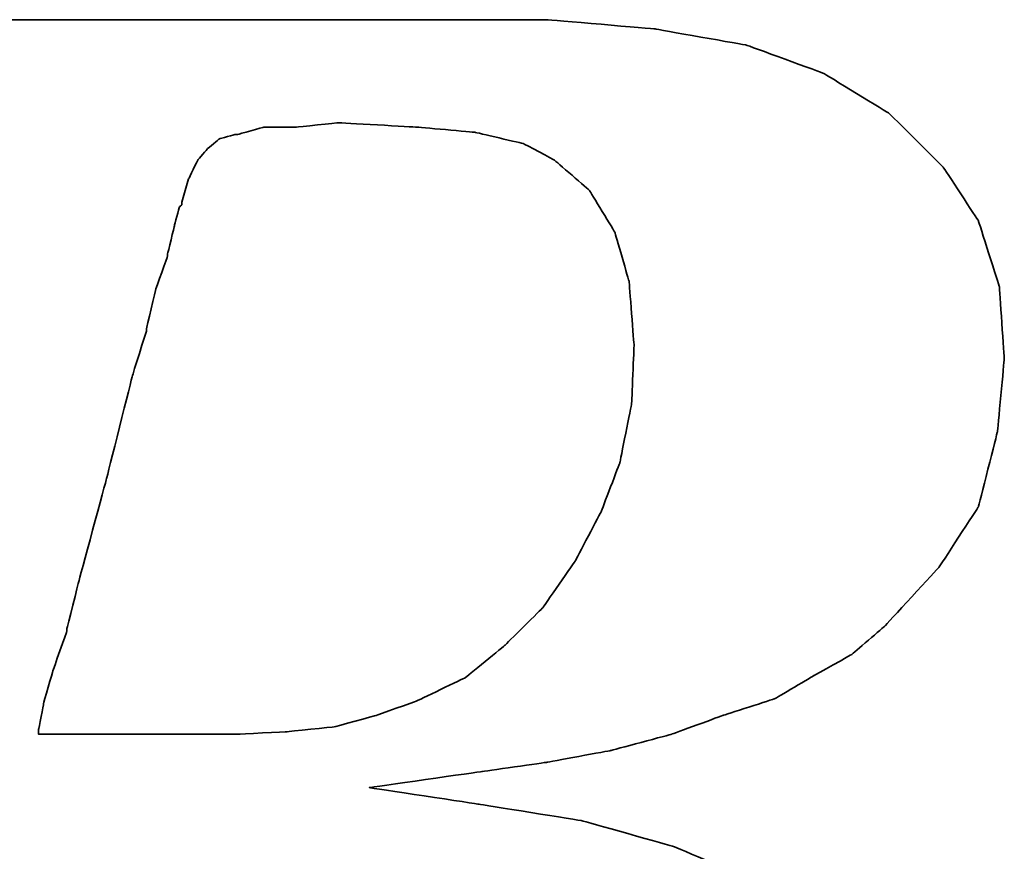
# Model space of a CAD drawing. Header units: millimetres. Extents: x 13 to 415, y 108 to 235.
# Tile 32 of 53: x 284.92 to 287.68, y 144.64 to 146.97. Entities that reach past the tile are written whole.
import ezdxf

# ---------------------------------------------------------------- set-up
doc = ezdxf.new("R2010")
doc.units = ezdxf.units.MM
doc.header["$LTSCALE"] = 0.15
doc.layers.add('DIM', color=4, linetype='CONTINUOUS')
doc.layers.add('layer 1', color=7, linetype='CONTINUOUS')

# ---------------------------------------------------------------- blocks, each defined once
blk = doc.blocks.new('TBI MOTION logo(完整正式版)')
at = {"layer": 'layer 1', "color": 22, "lineweight": 35}
for points, knots in [([(-64.65375, -6.86375), (-64.65375, -6.86375), (-64.84375, -7.29625), (-64.84375, -7.29625), (-64.84375, -7.29625), (-64.84375, -7.29625), (-64.86875, -7.34375), (-64.86875, -7.34375), (-64.86875, -7.34375), (-64.86875, -7.34375), (-64.86875, -7.36875), (-64.86875, -7.36875), (-64.86875, -7.36875), (-64.86875, -7.36875), (-65.15375, -7.65375), (-65.15375, -7.65375), (-65.15375, -7.65375), (-65.15375, -7.65375), (-65.17875, -7.65375), (-65.17875, -7.65375), (-65.17875, -7.65375), (-65.17875, -7.65375), (-65.20375, -7.67875), (-65.20375, -7.67875), (-65.20375, -7.67875), (-65.20375, -7.67875), (-65.58875, -7.87125), (-65.58875, -7.87125), (-65.58875, -7.87125), (-65.58875, -7.87125), (-65.63375, -7.87125), (-65.63375, -7.87125), (-65.63375, -7.87125), (-65.63375, -7.87125), (-65.65875, -7.89375), (-65.65875, -7.89375), (-65.65875, -7.89375), (-65.65875, -7.89375), (-66.09375, -7.94375), (-66.09375, -7.94375), (-66.09375, -7.94375), (-66.09375, -7.94375), (-66.11375, -7.94375), (-66.11375, -7.94375), (-66.11375, -7.94375), (-66.11375, -7.94375), (-66.16375, -7.94375), (-66.16375, -7.94375), (-66.16375, -7.94375), (-66.16375, -7.94375), (-66.30875, -7.94375), (-66.30875, -7.94375), (-66.30875, -7.94375), (-66.30875, -7.94375), (-66.69375, -7.94375), (-66.69375, -7.94375), (-66.69375, -7.94375), (-66.69375, -7.94375), (-67.07375, -7.94375), (-67.07375, -7.94375), (-67.07375, -7.94375), (-67.07375, -7.94375), (-67.12375, -7.94375), (-67.12375, -7.94375), (-67.12375, -7.94375), (-67.12375, -7.94375), (-67.12375, -7.96625), (-67.12375, -7.96625), (-67.12375, -7.96625), (-67.12375, -7.96625), (-67.14875, -7.99125), (-67.14875, -7.99125), (-67.14875, -7.99125), (-67.14875, -7.99125), (-67.24375, -8.34875), (-67.24375, -8.34875), (-67.24375, -8.34875), (-67.24375, -8.34875), (-67.31375, -8.68625), (-67.31375, -8.68625), (-67.31375, -8.68625), (-67.31375, -8.68625), (-67.26875, -8.68625), (-67.26875, -8.68625), (-67.26875, -8.68625), (-67.26875, -8.68625), (-67.07375, -8.68625), (-67.07375, -8.68625), (-67.07375, -8.68625), (-67.07375, -8.68625), (-66.54875, -8.68625), (-66.54875, -8.68625), (-66.54875, -8.68625), (-66.54875, -8.68625), (-65.82625, -8.68625), (-65.82625, -8.68625), (-65.82625, -8.68625), (-65.82625, -8.68625), (-65.01375, -8.68625), (-65.01375, -8.68625), (-65.01375, -8.68625), (-65.01375, -8.68625), (-64.05375, -8.68625), (-64.05375, -8.68625), (-64.05375, -8.68625), (-64.05375, -8.68625), (-62.08375, -8.68625), (-62.08375, -8.68625), (-62.08375, -8.68625), (-62.08375, -8.68625), (-60.06875, -8.68625), (-60.06875, -8.68625), (-60.06875, -8.68625), (-60.06875, -8.68625), (-59.10875, -8.68625), (-59.10875, -8.68625), (-59.10875, -8.68625), (-59.10875, -8.68625), (-58.29375, -8.68625), (-58.29375, -8.68625), (-58.29375, -8.68625), (-58.29375, -8.68625), (-57.57375, -8.68625), (-57.57375, -8.68625), (-57.57375, -8.68625), (-57.57375, -8.68625), (-57.04875, -8.68625), (-57.04875, -8.68625), (-57.04875, -8.68625), (-57.04875, -8.68625), (-56.85375, -8.68625), (-56.85375, -8.68625), (-56.85375, -8.68625), (-56.85375, -8.68625), (-56.70875, -8.68625), (-56.70875, -8.68625), (-56.70875, -8.68625), (-56.70875, -8.68625), (-56.61375, -8.68625), (-56.61375, -8.68625), (-56.61375, -8.68625), (-56.61375, -8.68625), (-56.56875, -8.68625), (-56.56875, -8.68625), (-56.56875, -8.68625), (-56.56875, -8.68625), (-55.65375, -8.63875), (-55.65375, -8.63875), (-55.65375, -8.63875), (-55.65375, -8.63875), (-54.76875, -8.51875), (-54.76875, -8.51875), (-54.76875, -8.51875), (-54.76875, -8.51875), (-53.90375, -8.30375), (-53.90375, -8.30375), (-53.90375, -8.30375), (-53.90375, -8.30375), (-53.08875, -8.03875), (-53.08875, -8.03875), (-53.08875, -8.03875), (-53.08875, -8.03875), (-52.34375, -7.65375), (-52.34375, -7.65375), (-52.34375, -7.65375), (-52.34375, -7.65375), (-51.69875, -7.29625), (-51.69875, -7.29625), (-51.69875, -7.29625), (-51.69875, -7.29625), (-51.21875, -6.91125), (-51.21875, -6.91125), (-51.21875, -6.91125), (-51.21875, -6.91125), (-50.83375, -6.50375), (-50.83375, -6.50375), (-50.83375, -6.50375), (-50.83375, -6.50375), (-50.44875, -5.94875), (-50.44875, -5.94875), (-50.44875, -5.94875), (-50.44875, -5.94875), (-50.13875, -5.30375), (-50.13875, -5.30375), (-50.13875, -5.30375), (-50.13875, -5.30375), (-49.99375, -4.65375), (-49.99375, -4.65375), (-49.99375, -4.65375), (-49.99375, -4.65375), (-49.92375, -3.98375), (-49.92375, -3.98375), (-49.92375, -3.98375), (-49.92375, -3.98375), (-49.99375, -3.19374), (-49.99375, -3.19374), (-49.99375, -3.19374), (-49.99375, -3.19374), (-50.23374, -2.44874), (-50.23374, -2.44874), (-50.23374, -2.44874), (-50.23374, -2.44874), (-50.59375, -1.87374), (-50.59375, -1.87374), (-50.59375, -1.87374), (-50.59375, -1.87374), (-51.09875, -1.31874), (-51.09875, -1.31874), (-51.09875, -1.31874), (-51.09875, -1.31874), (-51.74375, -0.81875), (-51.74375, -0.81875), (-51.74375, -0.81875), (-51.74375, -0.81875), (-52.53875, -0.48125), (-52.53875, -0.48125), (-52.53875, -0.48125), (-52.53875, -0.48125), (-53.47375, -0.21875), (-53.47375, -0.21875), (-53.47375, -0.21875), (-53.47375, -0.21875), (-54.52875, -0.04874), (-54.52875, -0.04874), (-54.52875, -0.04874), (-54.52875, -0.04874), (-55.65375, 0.12125), (-55.65375, 0.12125), (-55.65375, 0.12125), (-55.65375, 0.12125), (-54.50375, 0.28624), (-54.50375, 0.28624), (-54.50375, 0.28624), (-54.50375, 0.28624), (-53.83375, 0.38124), (-53.83375, 0.38124), (-53.83375, 0.38124), (-53.83375, 0.38124), (-53.18375, 0.50125), (-53.18375, 0.50125), (-53.18375, 0.50125), (-53.18375, 0.50125), (-52.55875, 0.66874), (-52.55875, 0.66874), (-52.55875, 0.66874), (-52.55875, 0.66874), (-52.03375, 0.86124), (-52.03375, 0.86124), (-52.03375, 0.86124), (-52.03375, 0.86124), (-51.50374, 1.03124), (-51.50374, 1.03124), (-51.50374, 1.03124), (-51.50374, 1.03124), (-51.09875, 1.27125), (-51.09875, 1.27125), (-51.09875, 1.27125), (-51.09875, 1.27125), (-50.71375, 1.48624), (-50.71375, 1.48624), (-50.71375, 1.48624), (-50.71375, 1.48624), (-50.37625, 1.77625), (-50.37625, 1.77625), (-50.37625, 1.77625), (-50.37625, 1.77625), (-49.82375, 2.37625), (-49.82375, 2.37625), (-49.82375, 2.37625), (-49.82375, 2.37625), (-49.41875, 2.99625), (-49.41875, 2.99625), (-49.41875, 2.99625), (-49.41875, 2.99625), (-49.22375, 3.76625), (-49.22375, 3.76625), (-49.22375, 3.76625), (-49.22375, 3.76625), (-49.15375, 4.50874), (-49.15375, 4.50874), (-49.15375, 4.50874), (-49.15375, 4.50874), (-49.20375, 5.25125), (-49.20375, 5.25125), (-49.20375, 5.25125), (-49.20375, 5.25125), (-49.41875, 5.92625), (-49.41875, 5.92625), (-49.41875, 5.92625), (-49.41875, 5.92625), (-49.77875, 6.47625), (-49.77875, 6.47625), (-49.77875, 6.47625), (-49.77875, 6.47625), (-50.33125, 7.02624), (-50.33125, 7.02624), (-50.33125, 7.02624), (-50.33125, 7.02624), (-51.00125, 7.43625), (-51.00125, 7.43625), (-51.00125, 7.43625), (-51.00125, 7.43625), (-51.79375, 7.72625), (-51.79375, 7.72625), (-51.79375, 7.72625), (-51.79375, 7.72625), (-52.72875, 7.89124), (-52.72875, 7.89124), (-52.72875, 7.89124), (-52.72875, 7.89124), (-53.83375, 7.98625), (-53.83375, 7.98625), (-53.83375, 7.98625), (-53.83375, 7.98625), (-53.92875, 7.98625), (-53.92875, 7.98625), (-53.92875, 7.98625), (-53.92875, 7.98625), (-54.26375, 7.98625), (-54.26375, 7.98625), (-54.26375, 7.98625), (-54.26375, 7.98625), (-54.74375, 7.98625), (-54.74375, 7.98625), (-54.74375, 7.98625), (-54.74375, 7.98625), (-55.36875, 7.98625), (-55.36875, 7.98625), (-55.36875, 7.98625), (-55.36875, 7.98625), (-56.13375, 7.98625), (-56.13375, 7.98625), (-56.13375, 7.98625), (-56.13375, 7.98625), (-56.94875, 7.98625), (-56.94875, 7.98625), (-56.94875, 7.98625), (-56.94875, 7.98625), (-58.77625, 7.98625), (-58.77625, 7.98625), (-58.77625, 7.98625), (-58.77625, 7.98625), (-60.59875, 7.98625), (-60.59875, 7.98625), (-60.59875, 7.98625), (-60.59875, 7.98625), (-61.41375, 7.98625), (-61.41375, 7.98625), (-61.41375, 7.98625), (-61.41375, 7.98625), (-62.17875, 7.98625), (-62.17875, 7.98625), (-62.17875, 7.98625), (-62.17875, 7.98625), (-62.80375, 7.98625), (-62.80375, 7.98625), (-62.80375, 7.98625), (-62.80375, 7.98625), (-63.30625, 7.98625), (-63.30625, 7.98625), (-63.30625, 7.98625), (-63.30625, 7.98625), (-63.57375, 7.98625), (-63.57375, 7.98625), (-63.57375, 7.98625), (-63.57375, 7.98625), (-63.57375, 7.96375), (-63.57375, 7.96375), (-63.57375, 7.96375), (-63.57375, 7.96375), (-63.59875, 7.94125), (-63.59875, 7.94125), (-63.59875, 7.94125), (-63.59875, 7.94125), (-63.69375, 7.55625), (-63.69375, 7.55625), (-63.69375, 7.55625), (-63.69375, 7.55625), (-63.76375, 7.24624), (-63.76375, 7.24624), (-63.76375, 7.24624), (-63.76375, 7.24624), (-63.23875, 7.24624), (-63.23875, 7.24624), (-63.23875, 7.24624), (-63.23875, 7.24624), (-62.75875, 7.24624), (-62.75875, 7.24624), (-62.75875, 7.24624), (-62.75875, 7.24624), (-62.61125, 7.24624), (-62.61125, 7.24624), (-62.61125, 7.24624), (-62.61125, 7.24624), (-62.56625, 7.24624), (-62.56625, 7.24624), (-62.56625, 7.24624), (-62.56625, 7.24624), (-62.22875, 7.24624), (-62.22875, 7.24624), (-62.22875, 7.24624), (-62.22875, 7.24624), (-62.20375, 7.24624), (-62.20375, 7.24624), (-62.20375, 7.24624), (-62.20375, 7.24624), (-62.17875, 7.21875), (-62.17875, 7.21875), (-62.17875, 7.21875), (-62.17875, 7.21875), (-61.96375, 7.17125), (-61.96375, 7.17125), (-61.96375, 7.17125), (-61.96375, 7.17125), (-61.72375, 7.12624), (-61.72375, 7.12624), (-61.72375, 7.12624), (-61.72375, 7.12624), (-61.70375, 7.12624), (-61.70375, 7.12624), (-61.70375, 7.12624), (-61.70375, 7.12624), (-61.55875, 7.07624), (-61.55875, 7.07624), (-61.55875, 7.07624), (-61.55875, 7.07624), (-61.50875, 7.07624), (-61.50875, 7.07624), (-61.50875, 7.07624), (-61.50875, 7.07624), (-61.48375, 7.02624), (-61.48375, 7.02624), (-61.48375, 7.02624), (-61.48375, 7.02624), (-61.31875, 6.83375), (-61.31875, 6.83375), (-61.31875, 6.83375), (-61.31875, 6.83375), (-61.29375, 6.81125), (-61.29375, 6.81125), (-61.29375, 6.81125), (-61.29375, 6.81125), (-61.29375, 6.78625), (-61.29375, 6.78625), (-61.29375, 6.78625), (-61.29375, 6.78625), (-61.19875, 6.50124), (-61.19875, 6.50124), (-61.19875, 6.50124), (-61.19875, 6.50124), (-61.17375, 6.45124), (-61.17375, 6.45124), (-61.17375, 6.45124), (-61.17375, 6.45124), (-61.19875, 6.40625), (-61.19875, 6.40625), (-61.19875, 6.40625), (-61.19875, 6.40625), (-61.26875, 5.99624), (-61.26875, 5.99624), (-61.26875, 5.99624), (-61.26875, 5.99624), (-61.26875, 5.85125), (-61.26875, 5.85125), (-61.26875, 5.85125), (-61.26875, 5.85125), (-61.26875, 5.82625), (-61.26875, 5.82625), (-61.26875, 5.82625), (-61.26875, 5.82625), (-61.29375, 5.80625), (-61.29375, 5.80625), (-61.29375, 5.80625), (-61.29375, 5.80625), (-61.34125, 5.66125), (-61.34125, 5.66125), (-61.34125, 5.66125), (-61.34125, 5.66125), (-61.41375, 5.44625), (-61.41375, 5.44625), (-61.41375, 5.44625), (-61.41375, 5.44625), (-61.48375, 5.15625), (-61.48375, 5.15625), (-61.48375, 5.15625), (-61.48375, 5.15625), (-61.58375, 4.82124), (-61.58375, 4.82124), (-61.58375, 4.82124), (-61.58375, 4.82124), (-61.79875, 4.00375), (-61.79875, 4.00375), (-61.79875, 4.00375), (-61.79875, 4.00375), (-62.05875, 2.99625), (-62.05875, 2.99625), (-62.05875, 2.99625), (-62.05875, 2.99625), (-62.34875, 1.91625), (-62.34875, 1.91625), (-62.34875, 1.91625), (-62.34875, 1.91625), (-62.97375, -0.41124), (-62.97375, -0.41124), (-62.97375, -0.41124), (-62.97375, -0.41124), (-63.59875, -2.75875), (-63.59875, -2.75875), (-63.59875, -2.75875), (-63.59875, -2.75875), (-63.88375, -3.86374), (-63.88375, -3.86374), (-63.88375, -3.86374), (-63.88375, -3.86374), (-64.14875, -4.82374), (-64.14875, -4.82374), (-64.14875, -4.82374), (-64.14875, -4.82374), (-64.36375, -5.64125), (-64.36375, -5.64125), (-64.36375, -5.64125), (-64.36375, -5.64125), (-64.43625, -5.97625), (-64.43625, -5.97625), (-64.43625, -5.97625), (-64.43625, -5.97625), (-64.50875, -6.28625), (-64.50875, -6.28625), (-64.50875, -6.28625), (-64.50875, -6.28625), (-64.50875, -6.30875), (-64.50875, -6.30875), (-64.50875, -6.30875), (-64.50875, -6.30875), (-64.57875, -6.50375), (-64.57875, -6.50375), (-64.57875, -6.50375), (-64.57875, -6.50375), (-64.62875, -6.69625), (-64.62875, -6.69625), (-64.62875, -6.69625), (-64.62875, -6.69625), (-64.62875, -6.76875), (-64.62875, -6.76875), (-64.62875, -6.76875), (-64.62875, -6.76875), (-64.62875, -6.81375), (-64.62875, -6.81375), (-64.62875, -6.81375), (-64.62875, -6.81375), (-64.62875, -6.83875), (-64.62875, -6.83875), (-64.62875, -6.83875), (-64.62875, -6.83875), (-64.65375, -6.86375), (-64.65375, -6.86375)], [0, 0, 0, 0, 0.00719424, 0.00719424, 0.00719424, 0.00719425, 0.01438849, 0.01438849, 0.01438849, 0.0143885, 0.02158273, 0.02158273, 0.02158273, 0.02158274, 0.02877698, 0.02877698, 0.02877698, 0.02877699, 0.03597122, 0.03597122, 0.03597122, 0.03597123, 0.04316547, 0.04316547, 0.04316547, 0.04316548, 0.05035971, 0.05035971, 0.05035971, 0.05035972, 0.05755396, 0.05755396, 0.05755396, 0.05755397, 0.0647482, 0.0647482, 0.0647482, 0.06474821, 0.07194245, 0.07194245, 0.07194245, 0.07194246, 0.07913669, 0.07913669, 0.07913669, 0.0791367, 0.08633094, 0.08633094, 0.08633094, 0.08633095, 0.09352518, 0.09352518, 0.09352518, 0.09352519, 0.10071942, 0.10071942, 0.10071942, 0.10071943, 0.10791367, 0.10791367, 0.10791367, 0.10791368, 0.11510791, 0.11510791, 0.11510791, 0.11510792, 0.12230216, 0.12230216, 0.12230216, 0.12230217, 0.1294964, 0.1294964, 0.1294964, 0.12949641, 0.13669065, 0.13669065, 0.13669065, 0.13669066, 0.14388489, 0.14388489, 0.14388489, 0.1438849, 0.15107914, 0.15107914, 0.15107914, 0.15107915, 0.15827338, 0.15827338, 0.15827338, 0.15827339, 0.16546763, 0.16546763, 0.16546763, 0.16546764, 0.17266187, 0.17266187, 0.17266187, 0.17266188, 0.17985612, 0.17985612, 0.17985612, 0.17985613, 0.18705036, 0.18705036, 0.18705036, 0.18705037, 0.1942446, 0.1942446, 0.1942446, 0.19424461, 0.20143885, 0.20143885, 0.20143885, 0.20143886, 0.20863309, 0.20863309, 0.20863309, 0.2086331, 0.21582734, 0.21582734, 0.21582734, 0.21582735, 0.22302158, 0.22302158, 0.22302158, 0.22302159, 0.23021583, 0.23021583, 0.23021583, 0.23021584, 0.23741007, 0.23741007, 0.23741007, 0.23741008, 0.24460432, 0.24460432, 0.24460432, 0.24460433, 0.25179856, 0.25179856, 0.25179856, 0.25179857, 0.25899281, 0.25899281, 0.25899281, 0.25899282, 0.26618705, 0.26618705, 0.26618705, 0.26618706, 0.27338129, 0.27338129, 0.27338129, 0.2733813, 0.28057554, 0.28057554, 0.28057554, 0.28057555, 0.28776978, 0.28776978, 0.28776978, 0.28776979, 0.29496403, 0.29496403, 0.29496403, 0.29496404, 0.30215827, 0.30215827, 0.30215827, 0.30215828, 0.30935252, 0.30935252, 0.30935252, 0.30935253, 0.31654676, 0.31654676, 0.31654676, 0.31654677, 0.32374101, 0.32374101, 0.32374101, 0.32374102, 0.33093525, 0.33093525, 0.33093525, 0.33093526, 0.3381295, 0.3381295, 0.3381295, 0.33812951, 0.34532374, 0.34532374, 0.34532374, 0.34532375, 0.35251799, 0.35251799, 0.35251799, 0.352518, 0.35971223, 0.35971223, 0.35971223, 0.35971224, 0.36690647, 0.36690647, 0.36690647, 0.36690648, 0.37410072, 0.37410072, 0.37410072, 0.37410073, 0.38129496, 0.38129496, 0.38129496, 0.38129497, 0.38848921, 0.38848921, 0.38848921, 0.38848922, 0.39568345, 0.39568345, 0.39568345, 0.39568346, 0.4028777, 0.4028777, 0.4028777, 0.40287771, 0.41007194, 0.41007194, 0.41007194, 0.41007195, 0.41726619, 0.41726619, 0.41726619, 0.4172662, 0.42446043, 0.42446043, 0.42446043, 0.42446044, 0.43165468, 0.43165468, 0.43165468, 0.43165469, 0.43884892, 0.43884892, 0.43884892, 0.43884893, 0.44604317, 0.44604317, 0.44604317, 0.44604318, 0.45323741, 0.45323741, 0.45323741, 0.45323742, 0.46043165, 0.46043165, 0.46043165, 0.46043166, 0.4676259, 0.4676259, 0.4676259, 0.46762591, 0.47482014, 0.47482014, 0.47482014, 0.47482015, 0.48201439, 0.48201439, 0.48201439, 0.4820144, 0.48920863, 0.48920863, 0.48920863, 0.48920864, 0.49640288, 0.49640288, 0.49640288, 0.49640289, 0.50359712, 0.50359712, 0.50359712, 0.50359713, 0.51079137, 0.51079137, 0.51079137, 0.51079138, 0.51798561, 0.51798561, 0.51798561, 0.51798562, 0.52517986, 0.52517986, 0.52517986, 0.52517987, 0.5323741, 0.5323741, 0.5323741, 0.53237411, 0.53956835, 0.53956835, 0.53956835, 0.53956836, 0.54676259, 0.54676259, 0.54676259, 0.5467626, 0.55395683, 0.55395683, 0.55395683, 0.55395684, 0.56115108, 0.56115108, 0.56115108, 0.56115109, 0.56834532, 0.56834532, 0.56834532, 0.56834533, 0.57553957, 0.57553957, 0.57553957, 0.57553958, 0.58273381, 0.58273381, 0.58273381, 0.58273382, 0.58992806, 0.58992806, 0.58992806, 0.58992807, 0.5971223, 0.5971223, 0.5971223, 0.59712231, 0.60431655, 0.60431655, 0.60431655, 0.60431656, 0.61151079, 0.61151079, 0.61151079, 0.6115108, 0.61870504, 0.61870504, 0.61870504, 0.61870505, 0.62589928, 0.62589928, 0.62589928, 0.62589929, 0.63309353, 0.63309353, 0.63309353, 0.63309354, 0.64028777, 0.64028777, 0.64028777, 0.64028778, 0.64748201, 0.64748201, 0.64748201, 0.64748202, 0.65467626, 0.65467626, 0.65467626, 0.65467627, 0.6618705, 0.6618705, 0.6618705, 0.66187051, 0.66906475, 0.66906475, 0.66906475, 0.66906476, 0.67625899, 0.67625899, 0.67625899, 0.676259, 0.68345324, 0.68345324, 0.68345324, 0.68345325, 0.69064748, 0.69064748, 0.69064748, 0.69064749, 0.69784173, 0.69784173, 0.69784173, 0.69784174, 0.70503597, 0.70503597, 0.70503597, 0.70503598, 0.71223022, 0.71223022, 0.71223022, 0.71223023, 0.71942446, 0.71942446, 0.71942446, 0.71942447, 0.72661871, 0.72661871, 0.72661871, 0.72661872, 0.73381295, 0.73381295, 0.73381295, 0.73381296, 0.74100719, 0.74100719, 0.74100719, 0.7410072, 0.74820144, 0.74820144, 0.74820144, 0.74820145, 0.75539568, 0.75539568, 0.75539568, 0.75539569, 0.76258993, 0.76258993, 0.76258993, 0.76258994, 0.76978417, 0.76978417, 0.76978417, 0.76978418, 0.77697842, 0.77697842, 0.77697842, 0.77697843, 0.78417266, 0.78417266, 0.78417266, 0.78417267, 0.79136691, 0.79136691, 0.79136691, 0.79136692, 0.79856115, 0.79856115, 0.79856115, 0.79856116, 0.8057554, 0.8057554, 0.8057554, 0.80575541, 0.81294964, 0.81294964, 0.81294964, 0.81294965, 0.82014388, 0.82014388, 0.82014388, 0.82014389, 0.82733813, 0.82733813, 0.82733813, 0.82733814, 0.83453237, 0.83453237, 0.83453237, 0.83453238, 0.84172662, 0.84172662, 0.84172662, 0.84172663, 0.84892086, 0.84892086, 0.84892086, 0.84892087, 0.85611511, 0.85611511, 0.85611511, 0.85611512, 0.86330935, 0.86330935, 0.86330935, 0.86330936, 0.8705036, 0.8705036, 0.8705036, 0.87050361, 0.87769784, 0.87769784, 0.87769784, 0.87769785, 0.88489209, 0.88489209, 0.88489209, 0.8848921, 0.89208633, 0.89208633, 0.89208633, 0.89208634, 0.89928058, 0.89928058, 0.89928058, 0.89928059, 0.90647482, 0.90647482, 0.90647482, 0.90647483, 0.91366906, 0.91366906, 0.91366906, 0.91366907, 0.92086331, 0.92086331, 0.92086331, 0.92086332, 0.92805755, 0.92805755, 0.92805755, 0.92805756, 0.9352518, 0.9352518, 0.9352518, 0.93525181, 0.94244604, 0.94244604, 0.94244604, 0.94244605, 0.94964029, 0.94964029, 0.94964029, 0.9496403, 0.95683453, 0.95683453, 0.95683453, 0.95683454, 0.96402878, 0.96402878, 0.96402878, 0.96402879, 0.97122302, 0.97122302, 0.97122302, 0.97122303, 0.97841727, 0.97841727, 0.97841727, 0.97841728, 0.98561151, 0.98561151, 0.98561151, 0.98561152, 0.99280576, 0.99280576, 0.99280576, 0.99280577, 1, 1, 1, 1]), ([(-57.50375, 6.35625), (-57.50375, 6.35625), (-57.57375, 6.11625), (-57.57375, 6.11625), (-57.57375, 6.11625), (-57.57375, 6.11625), (-57.57375, 6.09125), (-57.57375, 6.09125), (-57.57375, 6.09125), (-57.57375, 6.09125), (-57.59875, 6.06625), (-57.59875, 6.06625), (-57.59875, 6.06625), (-57.59875, 6.06625), (-57.64875, 5.87625), (-57.64875, 5.87625), (-57.64875, 5.87625), (-57.64875, 5.87625), (-57.71875, 5.58875), (-57.71875, 5.58875), (-57.71875, 5.58875), (-57.71875, 5.58875), (-57.71875, 5.56625), (-57.71875, 5.56625), (-57.71875, 5.56625), (-57.71875, 5.56625), (-57.83875, 5.23125), (-57.83875, 5.23125), (-57.83875, 5.23125), (-57.83875, 5.23125), (-57.93625, 4.82124), (-57.93625, 4.82124), (-57.93625, 4.82124), (-57.93625, 4.82124), (-57.93625, 4.79624), (-57.93625, 4.79624), (-57.93625, 4.79624), (-57.93625, 4.79624), (-58.07875, 4.34125), (-58.07875, 4.34125), (-58.07875, 4.34125), (-58.07875, 4.34125), (-58.34375, 3.28625), (-58.34375, 3.28625), (-58.34375, 3.28625), (-58.34375, 3.28625), (-58.62875, 2.23124), (-58.62875, 2.23124), (-58.62875, 2.23124), (-58.62875, 2.23124), (-58.74875, 1.75125), (-58.74875, 1.75125), (-58.74875, 1.75125), (-58.74875, 1.75125), (-58.74875, 1.72625), (-58.74875, 1.72625), (-58.74875, 1.72625), (-58.74875, 1.72625), (-58.89375, 1.31625), (-58.89375, 1.31625), (-58.89375, 1.31625), (-58.89375, 1.31625), (-58.98875, 0.98124), (-58.98875, 0.98124), (-58.98875, 0.98124), (-58.98875, 0.98124), (-59.03875, 0.71625), (-59.03875, 0.71625), (-59.03875, 0.71625), (-59.03875, 0.71625), (-59.03875, 0.66874), (-59.03875, 0.66874), (-59.03875, 0.66874), (-59.03875, 0.66874), (-58.91875, 0.66874), (-58.91875, 0.66874), (-58.91875, 0.66874), (-58.91875, 0.66874), (-58.53375, 0.66874), (-58.53375, 0.66874), (-58.53375, 0.66874), (-58.53375, 0.66874), (-58.10375, 0.66874), (-58.10375, 0.66874), (-58.10375, 0.66874), (-58.10375, 0.66874), (-57.66875, 0.66874), (-57.66875, 0.66874), (-57.66875, 0.66874), (-57.66875, 0.66874), (-57.33375, 0.66874), (-57.33375, 0.66874), (-57.33375, 0.66874), (-57.33375, 0.66874), (-57.09375, 0.66874), (-57.09375, 0.66874), (-57.09375, 0.66874), (-57.09375, 0.66874), (-56.99875, 0.66874), (-56.99875, 0.66874), (-56.99875, 0.66874), (-56.99875, 0.66874), (-56.49375, 0.69374), (-56.49375, 0.69374), (-56.49375, 0.69374), (-56.49375, 0.69374), (-56.01375, 0.74374), (-56.01375, 0.74374), (-56.01375, 0.74374), (-56.01375, 0.74374), (-55.58375, 0.86124), (-55.58375, 0.86124), (-55.58375, 0.86124), (-55.58375, 0.86124), (-55.17375, 1.00624), (-55.17375, 1.00624), (-55.17375, 1.00624), (-55.17375, 1.00624), (-54.67375, 1.24625), (-54.67375, 1.24625), (-54.67375, 1.24625), (-54.67375, 1.24625), (-54.26375, 1.58124), (-54.26375, 1.58124), (-54.26375, 1.58124), (-54.26375, 1.58124), (-53.87875, 1.96374), (-53.87875, 1.96374), (-53.87875, 1.96374), (-53.87875, 1.96374), (-53.54375, 2.44625), (-53.54375, 2.44625), (-53.54375, 2.44625), (-53.54375, 2.44625), (-53.27875, 2.95125), (-53.27875, 2.95125), (-53.27875, 2.95125), (-53.27875, 2.95125), (-53.08875, 3.45124), (-53.08875, 3.45124), (-53.08875, 3.45124), (-53.08875, 3.45124), (-52.96875, 4.05124), (-52.96875, 4.05124), (-52.96875, 4.05124), (-52.96875, 4.05124), (-52.94375, 4.65125), (-52.94375, 4.65125), (-52.94375, 4.65125), (-52.94375, 4.65125), (-52.99375, 5.30125), (-52.99375, 5.30125), (-52.99375, 5.30125), (-52.99375, 5.30125), (-53.13875, 5.80625), (-53.13875, 5.80625), (-53.13875, 5.80625), (-53.13875, 5.80625), (-53.39875, 6.23625), (-53.39875, 6.23625), (-53.39875, 6.23625), (-53.39875, 6.23625), (-53.75875, 6.54875), (-53.75875, 6.54875), (-53.75875, 6.54875), (-53.75875, 6.54875), (-54.07375, 6.71625), (-54.07375, 6.71625), (-54.07375, 6.71625), (-54.07375, 6.71625), (-54.57375, 6.83375), (-54.57375, 6.83375), (-54.57375, 6.83375), (-54.57375, 6.83375), (-55.17375, 6.88625), (-55.17375, 6.88625), (-55.17375, 6.88625), (-55.17375, 6.88625), (-55.96875, 6.93125), (-55.96875, 6.93125), (-55.96875, 6.93125), (-55.96875, 6.93125), (-56.39875, 6.88625), (-56.39875, 6.88625), (-56.39875, 6.88625), (-56.39875, 6.88625), (-56.42125, 6.88625), (-56.42125, 6.88625), (-56.42125, 6.88625), (-56.42125, 6.88625), (-56.73375, 6.88625), (-56.73375, 6.88625), (-56.73375, 6.88625), (-56.73375, 6.88625), (-56.99875, 6.81125), (-56.99875, 6.81125), (-56.99875, 6.81125), (-56.99875, 6.81125), (-57.02375, 6.81125), (-57.02375, 6.81125), (-57.02375, 6.81125), (-57.02375, 6.81125), (-57.18875, 6.76625), (-57.18875, 6.76625), (-57.18875, 6.76625), (-57.18875, 6.76625), (-57.30875, 6.66625), (-57.30875, 6.66625), (-57.30875, 6.66625), (-57.30875, 6.66625), (-57.40875, 6.54875), (-57.40875, 6.54875), (-57.40875, 6.54875), (-57.40875, 6.54875), (-57.50375, 6.35625), (-57.50375, 6.35625)], [0, 0, 0, 0, 0.01851852, 0.01851852, 0.01851852, 0.01851853, 0.03703704, 0.03703704, 0.03703704, 0.03703705, 0.05555556, 0.05555556, 0.05555556, 0.05555557, 0.07407407, 0.07407407, 0.07407407, 0.07407408, 0.09259259, 0.09259259, 0.09259259, 0.0925926, 0.11111111, 0.11111111, 0.11111111, 0.11111112, 0.12962963, 0.12962963, 0.12962963, 0.12962964, 0.14814815, 0.14814815, 0.14814815, 0.14814816, 0.16666667, 0.16666667, 0.16666667, 0.16666668, 0.18518519, 0.18518519, 0.18518519, 0.1851852, 0.2037037, 0.2037037, 0.2037037, 0.20370371, 0.22222222, 0.22222222, 0.22222222, 0.22222223, 0.24074074, 0.24074074, 0.24074074, 0.24074075, 0.25925926, 0.25925926, 0.25925926, 0.25925927, 0.27777778, 0.27777778, 0.27777778, 0.27777779, 0.2962963, 0.2962963, 0.2962963, 0.29629631, 0.31481481, 0.31481481, 0.31481481, 0.31481482, 0.33333333, 0.33333333, 0.33333333, 0.33333334, 0.35185185, 0.35185185, 0.35185185, 0.35185186, 0.37037037, 0.37037037, 0.37037037, 0.37037038, 0.38888889, 0.38888889, 0.38888889, 0.3888889, 0.40740741, 0.40740741, 0.40740741, 0.40740742, 0.42592593, 0.42592593, 0.42592593, 0.42592594, 0.44444444, 0.44444444, 0.44444444, 0.44444445, 0.46296296, 0.46296296, 0.46296296, 0.46296297, 0.48148148, 0.48148148, 0.48148148, 0.48148149, 0.5, 0.5, 0.5, 0.50000001, 0.51851852, 0.51851852, 0.51851852, 0.51851853, 0.53703704, 0.53703704, 0.53703704, 0.53703705, 0.55555556, 0.55555556, 0.55555556, 0.55555557, 0.57407407, 0.57407407, 0.57407407, 0.57407408, 0.59259259, 0.59259259, 0.59259259, 0.5925926, 0.61111111, 0.61111111, 0.61111111, 0.61111112, 0.62962963, 0.62962963, 0.62962963, 0.62962964, 0.64814815, 0.64814815, 0.64814815, 0.64814816, 0.66666667, 0.66666667, 0.66666667, 0.66666668, 0.68518519, 0.68518519, 0.68518519, 0.6851852, 0.7037037, 0.7037037, 0.7037037, 0.70370371, 0.72222222, 0.72222222, 0.72222222, 0.72222223, 0.74074074, 0.74074074, 0.74074074, 0.74074075, 0.75925926, 0.75925926, 0.75925926, 0.75925927, 0.77777778, 0.77777778, 0.77777778, 0.77777779, 0.7962963, 0.7962963, 0.7962963, 0.79629631, 0.81481481, 0.81481481, 0.81481481, 0.81481482, 0.83333333, 0.83333333, 0.83333333, 0.83333334, 0.85185185, 0.85185185, 0.85185185, 0.85185186, 0.87037037, 0.87037037, 0.87037037, 0.87037038, 0.88888889, 0.88888889, 0.88888889, 0.8888889, 0.90740741, 0.90740741, 0.90740741, 0.90740742, 0.92592593, 0.92592593, 0.92592593, 0.92592594, 0.94444444, 0.94444444, 0.94444444, 0.94444445, 0.96296296, 0.96296296, 0.96296296, 0.96296297, 0.98148148, 0.98148148, 0.98148148, 0.98148149, 1, 1, 1, 1])]:
    blk.add_open_spline(points, degree=3, knots=knots, dxfattribs=at)

msp = doc.modelspace()

# ---------------------------------------------------------------- block references
at = {"layer": 'DIM', "color": 7, "xscale": 0.2736514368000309, "yscale": 0.2736514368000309, "zscale": 0.2736514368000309}
msp.add_blockref('TBI MOTION logo(完整正式版)', (301.1303, 144.7803), dxfattribs=at)

doc.saveas('drawing.dxf')
